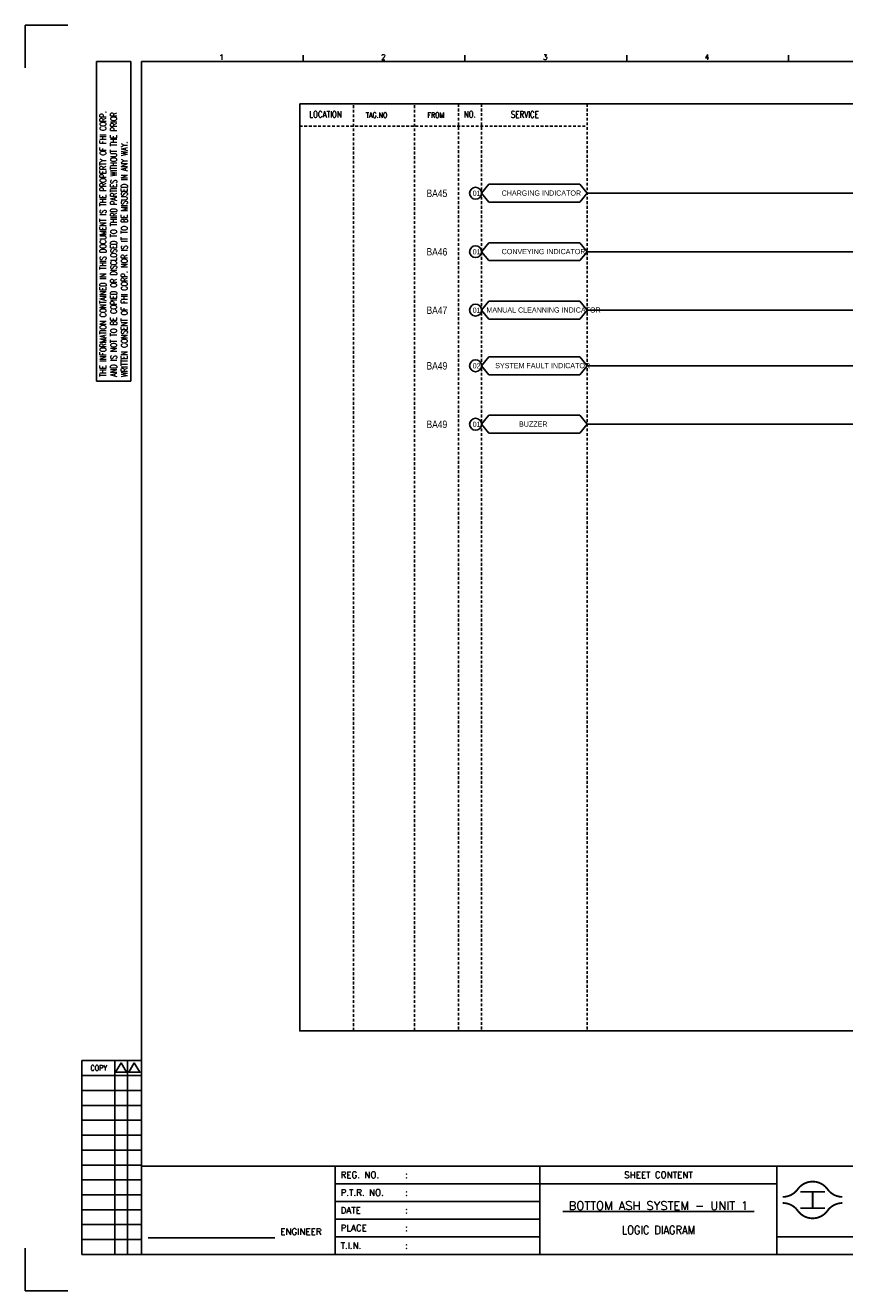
# Model space of a CAD drawing. Extents: x 2176 to 3142, y -624 to 58.
# Tile 1 of 3: x 2176 to 2618, y -624 to 58. Entities that reach past the tile are written whole.
import ezdxf
from ezdxf.enums import TextEntityAlignment as Align

# ---------------------------------------------------------------- set-up
doc = ezdxf.new("R2010")
doc.units = 0
doc.header["$MEASUREMENT"] = 0
doc.linetypes.add('HIDDEN', pattern=[4, 1.5, -1, 1.5])
doc.layers.get('0').update_dxf_attribs({"linetype": 'CONTINUOUS'})
doc.layers.get('DEFPOINTS').update_dxf_attribs({"linetype": 'CONTINUOUS'})
for name, color, linetype in [('CON', 4, 'CONTINUOUS'), ('DIM', 3, 'CONTINUOUS'), ('HID', 2, 'HIDDEN'), ('TEXT', 7, 'CONTINUOUS'), ('圖框CON', 4, 'CONTINUOUS'), ('圖框DIM', 3, 'CONTINUOUS'), ('框線', 6, 'CONTINUOUS')]:
    doc.layers.add(name, color=color, linetype=linetype)
doc.styles.add('DAYUKP', font='complex', dxfattribs={"bigfont": 'DAYUKP.SHX'})
doc.styles.add('E4', font='simplex.shx', dxfattribs={"height": 4})
doc.styles.add('ROMANS', font='romans', dxfattribs={"width": 0.8})
doc.styles.add('style3', font='ARIALN.TTF')

# ---------------------------------------------------------------- blocks, each defined once
blk = doc.blocks.new('Sht_Cont_T3')
at = {"layer": 'TEXT', "color": 3, "linetype": 'Continuous', "style": 'E4'}
for tag, p in [('$SHT_CONT_L1$', (55.63, 24.91)), ('$SHT_CONT_L2$', (55.63, 16.61)), ('$SHT_CONT_L3$', (55.63, 8.3))]:
    blk.add_attdef(tag, text='', height=4, dxfattribs=at).set_placement(p, align=Align.MIDDLE)
blk = doc.blocks.new('1')
at = {"ltscale": 500, "const_width": 0.99}
blk.add_lwpolyline([(1686.83, 57.65, -0.241531), (1678.79, 61.78, 0.512989), (1662.7, 61.78, -0.241531), (1654.66, 57.65, -0.241531)], format="xyb", dxfattribs=at)
at = {"const_width": 0.99}
blk.add_lwpolyline([(1686.83, 54.35, 0.241531), (1678.79, 50.22, -0.512989), (1662.7, 50.22, 0.241531), (1654.66, 54.35, 0.241531)], format="xyb", dxfattribs=at)
at = {"ltscale": 500, "const_width": 0.99}
for points in [[(1664.14, 60.4), (1677.35, 60.4)], [(1670.74, 60.4), (1670.74, 51.6)], [(1664.14, 51.6), (1677.35, 51.6)]]:
    blk.add_lwpolyline(points, dxfattribs=at)
at = {"layer": 'CON'}
for points in [[(1523.67, 26.6), (1523.67, 74.29)], [(1651.45, 26.6), (1651.45, 74.29)]]:
    blk.add_lwpolyline(points, dxfattribs=at)
at = {"layer": 'CON', "ltscale": 500}
for points in [[(1523.67, 64.75), (1413.11, 64.75)], [(1651.45, 64.75), (1523.67, 64.75)], [(1523.67, 55.22), (1413.11, 55.22)], [(1523.67, 45.69), (1413.11, 45.69)], [(1523.67, 36.15), (1413.11, 36.15)]]:
    blk.add_lwpolyline(points, dxfattribs=at)
at = {"layer": 'DEFPOINTS'}
for points in [[(1268.99, 689.33), (1246.02, 689.33), (1246.02, 666.36)], [(1268.99, 7.08), (1246.02, 7.08), (1246.02, 30.05)]]:
    blk.add_lwpolyline(points, dxfattribs=at)
at = {"layer": 'DIM'}
for p, q in [((1276.46, 131.12), (1276.46, 26.6)), ((1276.46, 131.12), (1308.62, 131.12)), ((1294.26, 26.6), (1294.26, 131.12)), ((1301.15, 26.6), (1301.15, 131.12)), ((1276.46, 123.08), (1308.62, 123.08)), ((1276.46, 115.04), (1308.62, 115.04)), ((1276.46, 107), (1308.62, 107)), ((1276.46, 98.96), (1308.62, 98.96)), ((1276.46, 90.92), (1308.62, 90.92)), ((1276.46, 82.88), (1308.62, 82.88)), ((1276.46, 74.84), (1308.62, 74.84)), ((1276.46, 66.8), (1308.62, 66.8)), ((1276.46, 58.76), (1308.62, 58.76)), ((1276.46, 50.72), (1308.62, 50.72)), ((1276.46, 42.68), (1308.62, 42.68)), ((1276.46, 34.64), (1308.62, 34.64)), ((1276.46, 26.6), (1308.62, 26.6))]:
    blk.add_line(p, q, dxfattribs=at)
for points in [[(1297.7, 129.98), (1294.72, 124.81), (1300.69, 124.81)], [(1304.83, 129.98), (1301.84, 124.81), (1307.81, 124.81)]]:
    blk.add_lwpolyline(points, close=True, dxfattribs=at)
at = {"layer": '圖框CON'}
for p, q in [((1284.5, 669.81), (1302.87, 669.81)), ((1284.5, 497.52), (1284.5, 669.81)), ((1302.87, 497.52), (1302.87, 669.81)), ((1395.91, 669.85), (1395.91, 673.29)), ((1483.2, 669.85), (1483.2, 673.29)), ((1570.49, 669.85), (1570.49, 673.29)), ((1657.78, 669.85), (1657.78, 673.29)), ((1284.5, 497.52), (1302.87, 497.52))]:
    blk.add_line(p, q, dxfattribs=at)
for points in [[(1413.11, 26.6), (1413.11, 74.29)], [(1828.89, 36.15), (1802.67, 36.15), (1651.45, 36.15)]]:
    blk.add_lwpolyline(points, dxfattribs=at)
at = {"layer": '圖框DIM'}
blk.add_line((1312.36, 35.55), (1380.65, 35.55), dxfattribs=at)
at = {"layer": '框線'}
for p, q in [((1308.62, 669.81), (1308.62, 26.6)), ((2181.53, 669.81), (1308.62, 669.81)), ((2181.53, 74.29), (1308.62, 74.29)), ((2181.53, 26.6), (1308.62, 26.6))]:
    blk.add_line(p, q, dxfattribs=at)
at = {"style": 'DAYUKP'}
for s, p in [('1', (1350.64, 670.78)), ('2', (1437.93, 670.78)), ('3', (1525.22, 670.78)), ('4', (1612.51, 670.78))]:
    blk.add_text(s, height=2.87, dxfattribs=at).set_placement(p)
at = {"layer": 'DIM', "style": 'ROMANS', "width": 0.75}
for s, p in [('THE INFORMATION CONTAINED IN THIS DOCUMENT IS THE PROPERTY OF FHI CORP.', (1287.94, 499.82)), ('AND IS NOT TO BE COPIED OR DISCLOSED TO THIRD PARTIES WITHOUT THE PRIOR', (1293.68, 499.82)), ('WRITTEN CONSENT OF FHI CORP. NOR IS IT TO BE MISUSED IN ANY WAY.', (1299.43, 499.82))]:
    blk.add_text(s, height=3.4457, rotation=90, dxfattribs=at).set_placement(p, align=Align.MIDDLE_LEFT)
at = {"layer": 'DIM', "style": 'ROMANS', "width": 0.8}
blk.add_text('COPY', height=2.871, dxfattribs=at).set_placement((1285.64, 127.16), align=Align.MIDDLE)
at = {"layer": 'HID', "ltscale": 500, "style": 'ROMANS'}
for s, height, p in [('REG. NO.', 3.446, (1416.1, 69.52)), (':', 3.45, (1450.9, 69.52)), ('P.T.R. NO.', 3.446, (1416.1, 59.99)), (':', 3.45, (1450.9, 59.99)), ('DATE', 3.446, (1416.1, 50.45)), (':', 3.45, (1450.9, 50.45)), ('PLACE', 3.446, (1416.1, 40.92)), (':', 3.45, (1450.9, 40.92)), ('T.I.N.', 3.446, (1416.1, 31.37)), (':', 3.45, (1450.9, 31.39))]:
    blk.add_text(s, height=height, dxfattribs=at).set_placement(p, align=Align.MIDDLE_LEFT)
blk.add_text('SHEET CONTENT', height=3.4457, dxfattribs=at).set_placement((1587.56, 69.52), align=Align.MIDDLE)
at = {"layer": 'HID', "style": 'ROMANS'}
blk.add_text('ENGINEER', height=3.446, dxfattribs=at).set_placement((1394.71, 37.18), align=Align.CENTER)

msp = doc.modelspace()

# ---------------------------------------------------------------- linework, layer by layer
at = {"layer": 'CON', "color": 6}
for p, q in [((2421.69, -32.3), (2425.59, -27.49)), ((2421.69, -32.3), (2425.59, -37.12)), ((2474.72, -27.49), (2425.59, -27.49)), ((2478.62, -32.3), (2474.72, -27.49)), ((2478.62, -32.3), (2474.72, -37.12)), ((2425.59, -37.12), (2474.72, -37.12)), ((2421.69, -63.83), (2425.59, -59.01)), ((2474.72, -59.01), (2425.59, -59.01)), ((2478.62, -63.83), (2474.72, -59.01)), ((2421.69, -63.83), (2425.59, -68.65)), ((2478.62, -63.83), (2474.72, -68.65)), ((2425.59, -68.65), (2474.72, -68.65)), ((2421.69, -95.35), (2425.59, -90.54)), ((2421.69, -95.35), (2425.59, -100.17)), ((2474.72, -90.54), (2425.59, -90.54)), ((2478.62, -95.35), (2474.72, -90.54)), ((2478.62, -95.35), (2474.72, -100.17)), ((2425.59, -100.17), (2474.72, -100.17)), ((2421.69, -125.32), (2425.59, -120.51)), ((2474.72, -120.51), (2425.59, -120.51)), ((2478.62, -125.32), (2474.72, -120.51)), ((2421.69, -125.32), (2425.59, -130.14)), ((2478.62, -125.32), (2474.72, -130.14)), ((2425.59, -130.14), (2474.72, -130.14)), ((2421.69, -156.85), (2425.59, -152.03)), ((2421.69, -156.85), (2425.59, -161.67)), ((2474.72, -152.03), (2425.59, -152.03)), ((2478.62, -156.85), (2474.72, -152.03)), ((2478.62, -156.85), (2474.72, -161.67)), ((2425.59, -161.67), (2474.72, -161.67))]:
    msp.add_line(p, q, dxfattribs=at)
at = {"layer": 'CON'}
for p, q in [((2478.62, -32.3), (2923.82, -32.3)), ((2478.62, -63.83), (2923.82, -63.83)), ((2478.62, -95.35), (2923.82, -95.35)), ((2478.62, -125.32), (2923.82, -125.32)), ((2478.62, -156.85), (2923.82, -156.85))]:
    msp.add_line(p, q, dxfattribs=at)
msp.add_lwpolyline([(2323.57, 15.83), (3037.57, 15.83), (3037.57, -483.97), (2323.57, -483.97)], close=True, dxfattribs=at)
for centre in [(2418.48, -32.3), (2418.48, -63.83), (2418.48, -95.35), (2418.48, -125.32), (2418.48, -156.85)]:
    msp.add_circle(centre, 3.21, dxfattribs=at)
at = {"layer": 'HID'}
for p, q in [((2352.62, 15.13), (2352.62, -483.97)), ((2385.55, 15.13), (2385.55, -483.97)), ((2409.26, 15.83), (2409.26, -483.99)), ((2421.69, 15.83), (2421.69, -483.99)), ((2478.62, 15.83), (2478.62, -483.97)), ((2323.57, 3.93), (2478.62, 3.93))]:
    msp.add_line(p, q, dxfattribs=at)

# ---------------------------------------------------------------- block references
msp.add_blockref('1', (929.54, -631.1))
at = {"layer": 'TEXT', "color": 0}
ref = msp.add_blockref('Sht_Cont_T3', (2453.21, -604.5), dxfattribs=dict(at, xscale=1.148576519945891, yscale=1.148576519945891, zscale=1.148576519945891))
ref.add_attrib('$SHT_CONT_L1$', '%%U BOTTOM ASH SYSTEM - UNIT 1 ', dxfattribs={"color": 3, "linetype": 'Continuous', "height": 4.5943, "style": 'E4'}).set_placement((2517.11, -575.89), align=Align.TOP_CENTER)
ref.add_attrib('$SHT_CONT_L3$', 'LOGIC DIAGRAM', dxfattribs={"color": 3, "linetype": 'Continuous', "height": 4.5943, "style": 'E4', "width": 0.85}).set_placement((2517.11, -594.96), align=Align.BOTTOM_CENTER)

# ---------------------------------------------------------------- texts
at = {"layer": 'CON', "style": 'ROMANS', "width": 0.8}
for s, p in [('LOCATION', (2337.5, 10.23)), ('NO.', (2415.39, 10.23)), ('SERVICE', (2445.04, 10.15))]:
    msp.add_text(s, height=3.5, dxfattribs=at).set_placement(p, align=Align.MIDDLE)
for s, p in [('TAG.NO', (2359.23, 7.57)), ('FROM', (2392.49, 7.57))]:
    msp.add_text(s, height=2.8, dxfattribs=at).set_placement(p, align=Align.BOTTOM_LEFT)
at = {"layer": 'CON', "style": 'style3'}
for s, p in [('BA45', (2391.98, -32.35)), ('BA46', (2391.98, -63.88)), ('BA47', (2391.98, -95.4)), ('BA49', (2391.98, -125.37)), ('BA49', (2391.98, -156.9))]:
    msp.add_text(s, height=4, dxfattribs=at).set_placement(p, align=Align.MIDDLE_LEFT)
for s, p in [('01', (2416.88, -34.58)), ('CHARGING INDICATOR', (2432.53, -34.46)), ('01', (2416.88, -66.11)), ('CONVEYING INDICATOR', (2432.53, -65.99)), ('01', (2416.88, -97.64)), ('MANUAL CLEANNING INDICATOR', (2424.32, -97.51)), ('02', (2416.88, -127.6)), ('SYSTEM FAULT INDICATOR', (2429.05, -127.48)), ('01', (2416.88, -159.13)), ('BUZZER', (2441.91, -159.01))]:
    msp.add_text(s, height=2.8, dxfattribs=at).set_placement(p, align=Align.BOTTOM_LEFT)

doc.saveas('drawing.dxf')
